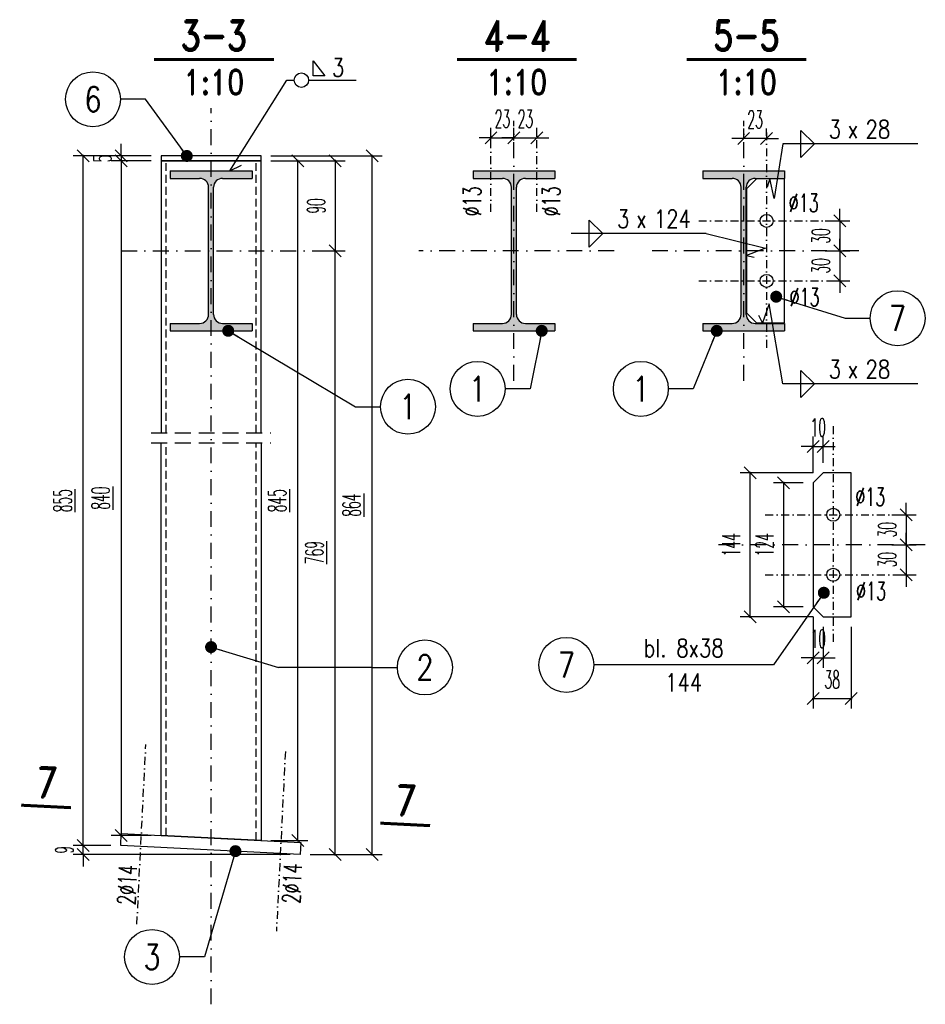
# Model space of a CAD drawing. Header units: millimetres. Extents: x -228255 to 14536, y -140109 to 119945.
# Tile 56 of 123: x -182354 to -181447, y 62976 to 63962. Entities that reach past the tile are written whole.
import ezdxf
from ezdxf.enums import TextEntityAlignment as Align

# ---------------------------------------------------------------- set-up
doc = ezdxf.new("R2010")
doc.units = ezdxf.units.MM
doc.header["$LTSCALE"] = 2.5
for name, pattern in [('DASHDOT', [25.4, 12.7, -6.35, 0, -6.35]), ('DASHDOT2', [12.7, 6.35, -3.175, 0, -3.175]), ('DASHED', [19.05, 12.7, -6.35]), ('DASHED2', [9.525, 6.35, -3.175])]:
    doc.linetypes.add(name, pattern=pattern)
for name, color, linetype in [('Gruba', 6, 'Continuous'), ('Opisy_stal', 7, 'Continuous'), ('Osie', 134, 'DASHDOT'), ('Osie_laczniki', 157, 'DASHDOT2'), ('Przerywana', 5, 'DASHED'), ('stal', 4, 'Continuous'), ('Stal_nw', 181, 'DASHED2'), ('Stal_przekroj', 1, 'Continuous'), ('Tekst', 31, 'Continuous'), ('Wymiary', 86, 'Continuous')]:
    doc.layers.add(name, color=color, linetype=linetype)
doc.styles.get("Standard").update_dxf_attribs({"font": 'romans.shx', "width": 0.65})
doc.styles.add('style1', font='romand.shx', dxfattribs={"width": 0.8})
doc.styles.add('style3', font='romans.shx', dxfattribs={"width": 0.5})
doc.dimstyles.new('Skala_10', dxfattribs={"dimtxt": 18, "dimasz": 12, "dimexe": 10, "dimexo": 10, "dimgap": 10, "dimtad": 1, "dimdec": 0, "dimdsep": 46, "dimtxsty": 'style3', "dimblk": 'OBLIQUE', "dimcen": 0, "dimdle": 1, "dimclrd": 256, "dimclre": 256, "dimclrt": 31, "dimadec": 1, "dimazin": 0, "dimtfac": 1, "dimtdec": 0, "dimtix": 1, "dimtmove": 2, "dimatfit": 0, "dimldrblk": 'DOT', "dimfxl": 1, "dimtolj": 1, "dimtzin": 0, "dimlwd": -1, "dimlwe": -1, "dimarcsym": 0})
doc.dimstyles.new('Skala_10$7', dxfattribs={"dimscale": 0, "dimtxt": 18, "dimasz": 12, "dimexe": 10, "dimexo": 15, "dimgap": 5, "dimtad": 1, "dimdec": 0, "dimrnd": 0.5, "dimzin": 9, "dimdsep": 46, "dimtxsty": 'Standard', "dimblk1": 'OBLIQUE', "dimblk2": 'OBLIQUE', "dimsah": 1, "dimcen": 10, "dimdle": 10, "dimclrt": 31, "dimadec": 0, "dimazin": 0, "dimtfac": 1, "dimtdec": 0, "dimtmove": 2, "dimatfit": 3, "dimldrblk": 'DOT', "dimfxl": 1, "dimtolj": 1, "dimtzin": 9, "dimarcsym": 0})

# ---------------------------------------------------------------- blocks, each defined once
blk = doc.blocks.new('I160PE')
for p, q in [((-41, 160), (41, 160)), ((-41, 160), (-41, 152.6)), ((41, 160), (41, 152.6)), ((-41, 152.6), (-11.5, 152.6)), ((11.5, 152.6), (41, 152.6)), ((-2.5, 16.4), (-2.5, 143.6)), ((2.5, 16.4), (2.5, 143.6)), ((-41, 7.4), (-11.5, 7.4)), ((-41, 7.4), (-41, 0)), ((-41, 0), (41, 0)), ((11.5, 7.4), (41, 7.4)), ((41, 7.4), (41, 0))]:
    blk.add_line(p, q)
for centre, start, end in [((-11.5, 143.6), 0, 90), ((11.5, 143.6), 90, 180), ((-11.5, 16.4), 270, 0), ((11.5, 16.4), 180, 270)]:
    blk.add_arc(centre, 9, start, end)
blk = doc.blocks.new('Pach_obwod_prawa')
at = {"color": 7}
for p, q in [((26.2368, 4.32), (26.2368, 19.44)), ((26.2368, 19.44), (37.7568, 4.32)), ((0, 0), (7.2, 0)), ((21.6, 0), (69.12, 0)), ((37.7568, 4.32), (26.2368, 4.32))]:
    blk.add_line(p, q, dxfattribs=at)
blk.add_circle((14.4, 0), 7.2, dxfattribs=at)
at = {"color": 31, "width": 0.8}
blk.add_attdef('A', (44.9568, 3.6), '', height=18, dxfattribs=at)
blk = doc.blocks.new('_Oblique')
at = {"color": 0, "linetype": 'ByBlock', "lineweight": -2}
blk.add_line((-0.5, -0.5), (0.5, 0.5), dxfattribs=at)
blk = doc.blocks.new('Elem_lewy')
at = {"color": 7}
blk.add_line((0, 0), (-25, 0), dxfattribs=at)
blk.add_circle((-52.5, 0), 27.5, dxfattribs=at)
at = {"color": 31, "width": 0.8}
blk.add_attdef('22', text='', height=25, dxfattribs=at).set_placement((-52.5, 0), align=Align.MIDDLE)
blk = doc.blocks.new('*D1127')
at = {"layer": 'Defpoints', "color": 0, "ltscale": 0.5, "transparency": 16777216}
for p in [(-182290.1, 63135.39), (-182252.66, 63135.39), (-182072.88, 63126.4)]:
    blk.add_point(p, dxfattribs=at)
at = {"layer": 'Wymiary', "ltscale": 0.5, "transparency": 16777216}
for p, q in [((-182290.1, 63135.39), (-182290.1, 63147.39)), ((-182262.66, 63135.39), (-182300.1, 63135.39)), ((-182290.1, 63126.4), (-182290.1, 63135.39)), ((-182082.88, 63126.4), (-182300.1, 63126.4)), ((-182290.1, 63126.4), (-182290.1, 63114.4))]:
    blk.add_line(p, q, dxfattribs=at)
at = {"layer": 'Wymiary', "ltscale": 0.5, "transparency": 16777216, "xscale": 12, "yscale": 12, "zscale": 12}
for p, rotation in [((-182290.1, 63135.39), 270), ((-182290.1, 63126.4), 90)]:
    blk.add_blockref('_Oblique', p, dxfattribs=dict(at, rotation=rotation))
at = {"layer": 'Wymiary', "color": 31, "ltscale": 0.5, "transparency": 16777216, "insert": (-182309.1, 63130.89), "char_height": 18, "attachment_point": 5, "rotation": 90, "style": 'style3'}
blk.add_mtext('\\A1;9', dxfattribs=at)
blk = doc.blocks.new('_Dot')
at = {"color": 0, "linetype": 'ByBlock', "lineweight": -2}
blk.add_line((-0.5, 0), (-1, 0), dxfattribs=at)
at = {"color": 0, "linetype": 'ByBlock', "const_width": 0.5}
blk.add_lwpolyline([(-0.25, 0, 1), (0.25, 0, 1)], format="xyb", close=True, dxfattribs=at)
blk = doc.blocks.new('*D1128')
at = {"layer": 'Defpoints', "color": 0, "ltscale": 0.5, "transparency": 16777216}
for p in [(-182290.1, 63825.37), (-182212.17, 63825.37), (-182252.66, 63135.39)]:
    blk.add_point(p, dxfattribs=at)
at = {"layer": 'Wymiary', "ltscale": 0.5, "transparency": 16777216}
for p, q in [((-182222.17, 63825.37), (-182300.1, 63825.37)), ((-182290.1, 63134.39), (-182290.1, 63826.37)), ((-182262.66, 63135.39), (-182300.1, 63135.39))]:
    blk.add_line(p, q, dxfattribs=at)
at = {"layer": 'Wymiary', "ltscale": 0.5, "transparency": 16777216, "xscale": 12, "yscale": 12, "zscale": 12}
for p, rotation in [((-182290.1, 63825.37), 90), ((-182290.1, 63135.39), 270)]:
    blk.add_blockref('_Oblique', p, dxfattribs=dict(at, rotation=rotation))
at = {"layer": 'Wymiary', "color": 31, "ltscale": 0.5, "transparency": 16777216, "insert": (-182310.9, 63480.38), "char_height": 18, "attachment_point": 5, "rotation": 90, "style": 'style3'}
blk.add_mtext('\\A1;\\L855', dxfattribs=at)
blk = doc.blocks.new('*D1129')
at = {"layer": 'Defpoints', "color": 0, "ltscale": 0.5, "transparency": 16777216}
for p in [(-182212.17, 63820.37), (-182252.05, 63145.38), (-182212.17, 63145.38)]:
    blk.add_point(p, dxfattribs=at)
at = {"layer": 'Wymiary', "ltscale": 0.5, "transparency": 16777216}
for p, q in [((-182252.05, 63821.37), (-182252.05, 63144.38)), ((-182222.17, 63820.37), (-182262.05, 63820.37)), ((-182222.17, 63145.38), (-182262.05, 63145.38))]:
    blk.add_line(p, q, dxfattribs=at)
at = {"layer": 'Wymiary', "ltscale": 0.5, "transparency": 16777216, "xscale": 12, "yscale": 12, "zscale": 12}
for p, rotation in [((-182252.05, 63820.37), 90), ((-182252.05, 63145.38), 270)]:
    blk.add_blockref('_Oblique', p, dxfattribs=dict(at, rotation=rotation))
at = {"layer": 'Wymiary', "color": 31, "ltscale": 0.5, "transparency": 16777216, "insert": (-182272.85, 63482.88), "char_height": 18, "attachment_point": 5, "rotation": 90, "style": 'style3'}
blk.add_mtext('\\A1;\\L840', dxfattribs=at)
blk = doc.blocks.new('*D1130')
at = {"layer": 'Defpoints', "color": 0, "ltscale": 0.5, "transparency": 16777216}
for p in [(-182212.17, 63825.37), (-182252.05, 63820.37), (-182212.17, 63820.37)]:
    blk.add_point(p, dxfattribs=at)
at = {"layer": 'Wymiary', "ltscale": 0.5, "transparency": 16777216}
for p, q in [((-182252.05, 63825.37), (-182252.05, 63837.37)), ((-182222.17, 63825.37), (-182262.05, 63825.37)), ((-182252.05, 63825.37), (-182252.05, 63820.37)), ((-182222.17, 63820.37), (-182262.05, 63820.37)), ((-182252.05, 63820.37), (-182252.05, 63808.37))]:
    blk.add_line(p, q, dxfattribs=at)
at = {"layer": 'Wymiary', "ltscale": 0.5, "transparency": 16777216, "xscale": 12, "yscale": 12, "zscale": 12}
for p, rotation in [((-182252.05, 63825.37), 270), ((-182252.05, 63820.37), 90)]:
    blk.add_blockref('_Oblique', p, dxfattribs=dict(at, rotation=rotation))
at = {"layer": 'Wymiary', "color": 31, "ltscale": 0.5, "transparency": 16777216, "insert": (-182271.05, 63822.87), "char_height": 18, "attachment_point": 5, "rotation": 90, "style": 'style3'}
blk.add_mtext('\\A1;5', dxfattribs=at)
blk = doc.blocks.new('*D1123')
at = {"layer": 'Defpoints', "color": 0, "ltscale": 0.5, "transparency": 16777216}
for p in [(-182112.17, 63820.37), (-182075.25, 63820.37), (-182112.17, 63140.38)]:
    blk.add_point(p, dxfattribs=at)
at = {"layer": 'Wymiary', "ltscale": 0.5, "transparency": 16777216}
for p, q in [((-182075.25, 63139.38), (-182075.25, 63821.37)), ((-182102.17, 63820.37), (-182065.25, 63820.37)), ((-182102.17, 63140.38), (-182065.25, 63140.38))]:
    blk.add_line(p, q, dxfattribs=at)
at = {"layer": 'Wymiary', "ltscale": 0.5, "transparency": 16777216, "xscale": 12, "yscale": 12, "zscale": 12}
for p, rotation in [((-182075.25, 63820.37), 90), ((-182075.25, 63140.38), 270)]:
    blk.add_blockref('_Oblique', p, dxfattribs=dict(at, rotation=rotation))
at = {"layer": 'Wymiary', "color": 31, "ltscale": 0.5, "transparency": 16777216, "insert": (-182096.05, 63480.38), "char_height": 18, "attachment_point": 5, "rotation": 90, "style": 'style3'}
blk.add_mtext('\\A1;\\L845', dxfattribs=at)
blk = doc.blocks.new('*D1124')
at = {"layer": 'Defpoints', "color": 0, "ltscale": 0.5, "transparency": 16777216}
for p in [(-182112.17, 63825.37), (-182000.72, 63825.37), (-182072.88, 63126.4)]:
    blk.add_point(p, dxfattribs=at)
at = {"layer": 'Wymiary', "ltscale": 0.5, "transparency": 16777216}
for p, q in [((-182102.17, 63825.37), (-181990.72, 63825.37)), ((-182000.72, 63125.4), (-182000.72, 63826.37)), ((-182062.88, 63126.4), (-181990.72, 63126.4))]:
    blk.add_line(p, q, dxfattribs=at)
at = {"layer": 'Wymiary', "ltscale": 0.5, "transparency": 16777216, "xscale": 12, "yscale": 12, "zscale": 12}
for p, rotation in [((-182000.72, 63825.37), 90), ((-182000.72, 63126.4), 270)]:
    blk.add_blockref('_Oblique', p, dxfattribs=dict(at, rotation=rotation))
at = {"layer": 'Wymiary', "color": 31, "ltscale": 0.5, "transparency": 16777216, "insert": (-182021.52, 63475.89), "char_height": 18, "attachment_point": 5, "rotation": 90, "style": 'style3'}
blk.add_mtext('\\A1;\\L864', dxfattribs=at)
blk = doc.blocks.new('*D1125')
at = {"layer": 'Defpoints', "color": 0, "ltscale": 0.5, "transparency": 16777216}
for p in [(-182059.49, 63730.37), (-182037.94, 63730.37), (-182072.88, 63126.4)]:
    blk.add_point(p, dxfattribs=at)
at = {"layer": 'Wymiary', "ltscale": 0.5, "transparency": 16777216}
for p, q in [((-182049.49, 63730.37), (-182027.94, 63730.37)), ((-182037.94, 63125.4), (-182037.94, 63731.37)), ((-182062.88, 63126.4), (-182027.94, 63126.4))]:
    blk.add_line(p, q, dxfattribs=at)
at = {"layer": 'Wymiary', "ltscale": 0.5, "transparency": 16777216, "xscale": 12, "yscale": 12, "zscale": 12}
for p, rotation in [((-182037.94, 63730.37), 90), ((-182037.94, 63126.4), 270)]:
    blk.add_blockref('_Oblique', p, dxfattribs=dict(at, rotation=rotation))
at = {"layer": 'Wymiary', "color": 31, "ltscale": 0.5, "transparency": 16777216, "insert": (-182058.74, 63428.39), "char_height": 18, "attachment_point": 5, "rotation": 90, "style": 'style3'}
blk.add_mtext('\\A1;\\L769', dxfattribs=at)
blk = doc.blocks.new('*D1126')
at = {"layer": 'Defpoints', "color": 0, "ltscale": 0.5, "transparency": 16777216}
for p in [(-182112.17, 63820.37), (-182059.49, 63730.37), (-182037.94, 63730.37)]:
    blk.add_point(p, dxfattribs=at)
at = {"layer": 'Wymiary', "ltscale": 0.5, "transparency": 16777216}
for p, q in [((-182037.94, 63821.37), (-182037.94, 63729.37)), ((-182102.17, 63820.37), (-182027.94, 63820.37)), ((-182049.49, 63730.37), (-182027.94, 63730.37))]:
    blk.add_line(p, q, dxfattribs=at)
at = {"layer": 'Wymiary', "ltscale": 0.5, "transparency": 16777216, "xscale": 12, "yscale": 12, "zscale": 12}
for p, rotation in [((-182037.94, 63820.37), 90), ((-182037.94, 63730.37), 270)]:
    blk.add_blockref('_Oblique', p, dxfattribs=dict(at, rotation=rotation))
at = {"layer": 'Wymiary', "color": 31, "ltscale": 0.5, "transparency": 16777216, "insert": (-182056.94, 63775.37), "char_height": 18, "attachment_point": 5, "rotation": 90, "style": 'style3'}
blk.add_mtext('\\A1;90', dxfattribs=at)
blk = doc.blocks.new('Elem_prawy')
at = {"color": 7}
blk.add_line((0, 0), (25, 0), dxfattribs=at)
blk.add_circle((52.5, 0), 27.5, dxfattribs=at)
at = {"color": 31, "width": 0.8}
blk.add_attdef('22', text='', height=25, dxfattribs=at).set_placement((52.5, 0), align=Align.MIDDLE)
blk = doc.blocks.new('*D1131')
at = {"layer": 'Defpoints', "color": 0, "ltscale": 0.5, "transparency": 16777216}
for p in [(-181858.88, 63843.52), (-181881.88, 63830.93), (-181858.88, 63830.93)]:
    blk.add_point(p, dxfattribs=at)
at = {"layer": 'Wymiary', "ltscale": 0.5, "transparency": 16777216}
for p, q in [((-181881.88, 63840.93), (-181881.88, 63853.52)), ((-181858.88, 63840.93), (-181858.88, 63853.52)), ((-181881.88, 63843.52), (-181893.88, 63843.52)), ((-181881.88, 63843.52), (-181858.88, 63843.52)), ((-181858.88, 63843.52), (-181846.88, 63843.52))]:
    blk.add_line(p, q, dxfattribs=at)
at = {"layer": 'Wymiary', "ltscale": 0.5, "transparency": 16777216, "xscale": 12, "yscale": 12, "zscale": 12}
blk.add_blockref('_Oblique', (-181881.88, 63843.52), dxfattribs=at)
at = {"layer": 'Wymiary', "ltscale": 0.5, "transparency": 16777216, "xscale": 12, "yscale": 12, "zscale": 12, "rotation": 180}
blk.add_blockref('_Oblique', (-181858.88, 63843.52), dxfattribs=at)
at = {"layer": 'Wymiary', "color": 31, "ltscale": 0.5, "transparency": 16777216, "insert": (-181870.38, 63862.52), "char_height": 18, "attachment_point": 5, "style": 'style3'}
blk.add_mtext('\\A1;23', dxfattribs=at)
blk = doc.blocks.new('*D1132')
at = {"layer": 'Defpoints', "color": 0, "ltscale": 0.5, "transparency": 16777216}
for p in [(-181835.88, 63843.52), (-181835.88, 63834.52), (-181858.88, 63830.93)]:
    blk.add_point(p, dxfattribs=at)
at = {"layer": 'Wymiary', "ltscale": 0.5, "transparency": 16777216}
for p, q in [((-181858.88, 63840.93), (-181858.88, 63853.52)), ((-181835.88, 63844.52), (-181835.88, 63853.52)), ((-181858.88, 63843.52), (-181870.88, 63843.52)), ((-181858.88, 63843.52), (-181835.88, 63843.52)), ((-181835.88, 63843.52), (-181823.88, 63843.52))]:
    blk.add_line(p, q, dxfattribs=at)
at = {"layer": 'Wymiary', "ltscale": 0.5, "transparency": 16777216, "xscale": 12, "yscale": 12, "zscale": 12}
blk.add_blockref('_Oblique', (-181858.88, 63843.52), dxfattribs=at)
at = {"layer": 'Wymiary', "ltscale": 0.5, "transparency": 16777216, "xscale": 12, "yscale": 12, "zscale": 12, "rotation": 180}
blk.add_blockref('_Oblique', (-181835.88, 63843.52), dxfattribs=at)
at = {"layer": 'Wymiary', "color": 31, "ltscale": 0.5, "transparency": 16777216, "insert": (-181847.38, 63862.52), "char_height": 18, "attachment_point": 5, "style": 'style3'}
blk.add_mtext('\\A1;23', dxfattribs=at)
blk = doc.blocks.new('*D1133')
at = {"layer": 'Defpoints', "color": 0, "ltscale": 0.5, "transparency": 16777216}
for p in [(-181628.88, 63842.83), (-181628.88, 63832.99), (-181605.88, 63835.36)]:
    blk.add_point(p, dxfattribs=at)
at = {"layer": 'Wymiary', "ltscale": 0.5, "transparency": 16777216}
for p, q in [((-181628.88, 63842.99), (-181628.88, 63852.83)), ((-181605.88, 63845.36), (-181605.88, 63852.83)), ((-181628.88, 63842.83), (-181640.88, 63842.83)), ((-181605.88, 63842.83), (-181628.88, 63842.83)), ((-181605.88, 63842.83), (-181593.88, 63842.83))]:
    blk.add_line(p, q, dxfattribs=at)
at = {"layer": 'Wymiary', "ltscale": 0.5, "transparency": 16777216, "xscale": 12, "yscale": 12, "zscale": 12}
blk.add_blockref('_Oblique', (-181628.88, 63842.83), dxfattribs=at)
at = {"layer": 'Wymiary', "ltscale": 0.5, "transparency": 16777216, "xscale": 12, "yscale": 12, "zscale": 12, "rotation": 180}
blk.add_blockref('_Oblique', (-181605.88, 63842.83), dxfattribs=at)
at = {"layer": 'Wymiary', "color": 31, "ltscale": 0.5, "transparency": 16777216, "insert": (-181617.38, 63861.83), "char_height": 18, "attachment_point": 5, "style": 'style3'}
blk.add_mtext('\\A1;23', dxfattribs=at)
blk = doc.blocks.new('*D1134')
at = {"layer": 'Defpoints', "color": 0, "ltscale": 0.5, "transparency": 16777216}
for p in [(-181557.34, 63760.37), (-181557.34, 63730.37), (-181532.73, 63730.37)]:
    blk.add_point(p, dxfattribs=at)
at = {"layer": 'Wymiary', "ltscale": 0.5, "transparency": 16777216}
for p, q in [((-181532.73, 63760.37), (-181532.73, 63772.37)), ((-181547.34, 63760.37), (-181522.73, 63760.37)), ((-181532.73, 63760.37), (-181532.73, 63730.37)), ((-181547.34, 63730.37), (-181522.73, 63730.37)), ((-181532.73, 63730.37), (-181532.73, 63718.37))]:
    blk.add_line(p, q, dxfattribs=at)
at = {"layer": 'Wymiary', "ltscale": 0.5, "transparency": 16777216, "xscale": 12, "yscale": 12, "zscale": 12}
for p, rotation in [((-181532.73, 63760.37), 270), ((-181532.73, 63730.37), 90)]:
    blk.add_blockref('_Oblique', p, dxfattribs=dict(at, rotation=rotation))
at = {"layer": 'Wymiary', "color": 31, "ltscale": 0.5, "transparency": 16777216, "insert": (-181551.73, 63745.37), "char_height": 18, "attachment_point": 5, "rotation": 90, "style": 'style3'}
blk.add_mtext('\\A1;30', dxfattribs=at)
blk = doc.blocks.new('*D1135')
at = {"layer": 'Defpoints', "color": 0, "ltscale": 0.5, "transparency": 16777216}
for p in [(-181557.34, 63730.37), (-181555.56, 63700.37), (-181532.73, 63700.37)]:
    blk.add_point(p, dxfattribs=at)
at = {"layer": 'Wymiary', "ltscale": 0.5, "transparency": 16777216}
for p, q in [((-181532.73, 63730.37), (-181532.73, 63742.37)), ((-181547.34, 63730.37), (-181522.73, 63730.37)), ((-181532.73, 63730.37), (-181532.73, 63700.37)), ((-181545.56, 63700.37), (-181522.73, 63700.37)), ((-181532.73, 63700.37), (-181532.73, 63688.37))]:
    blk.add_line(p, q, dxfattribs=at)
at = {"layer": 'Wymiary', "ltscale": 0.5, "transparency": 16777216, "xscale": 12, "yscale": 12, "zscale": 12}
for p, rotation in [((-181532.73, 63730.37), 270), ((-181532.73, 63700.37), 90)]:
    blk.add_blockref('_Oblique', p, dxfattribs=dict(at, rotation=rotation))
at = {"layer": 'Wymiary', "color": 31, "ltscale": 0.5, "transparency": 16777216, "insert": (-181551.73, 63715.37), "char_height": 18, "attachment_point": 5, "rotation": 90, "style": 'style3'}
blk.add_mtext('\\A1;30', dxfattribs=at)
blk = doc.blocks.new('Pach_obustr_prawa')
at = {"color": 7}
for p, q in [((18, -13.5), (18, 13.5)), ((18, 13.5), (31.5, 0)), ((135, 0), (0, 0)), ((18, -13.5), (31.5, 0))]:
    blk.add_line(p, q, dxfattribs=at)
at = {"color": 31, "width": 0.8}
blk.add_text('x', height=18, dxfattribs=at).set_placement((64.96, 5.61))
blk.add_attdef('AA', text='', height=18, dxfattribs=at).set_placement((58.22, 5.61), align=Align.RIGHT)
blk.add_attdef('LLLL', (82.71, 5.61), '', height=18, dxfattribs=at)
blk = doc.blocks.new('Pach_obustr_lewa')
at = {"color": 7}
for p, q in [((-117, -13.5), (-117, 13.5)), ((-117, 13.5), (-103.5, 0)), ((0, 0), (-135, 0)), ((-117, -13.5), (-103.5, 0))]:
    blk.add_line(p, q, dxfattribs=at)
at = {"color": 31, "width": 0.8}
blk.add_text('x', height=18, dxfattribs=at).set_placement((-70.04, 5.61))
blk.add_attdef('AA', text='', height=18, dxfattribs=at).set_placement((-76.78, 5.61), align=Align.RIGHT)
blk.add_attdef('LLLL', (-52.29, 5.61), '', height=18, dxfattribs=at)
blk = doc.blocks.new('*D1136')
at = {"layer": 'Defpoints', "color": 0, "ltscale": 0.5, "transparency": 16777216}
for p in [(-181490.69, 63466.25), (-181490.69, 63436.25), (-181466.08, 63436.25)]:
    blk.add_point(p, dxfattribs=at)
at = {"layer": 'Wymiary', "ltscale": 0.5, "transparency": 16777216}
for p, q in [((-181466.08, 63466.25), (-181466.08, 63478.25)), ((-181480.69, 63466.25), (-181456.08, 63466.25)), ((-181466.08, 63466.25), (-181466.08, 63436.25)), ((-181480.69, 63436.25), (-181456.08, 63436.25)), ((-181466.08, 63436.25), (-181466.08, 63424.25))]:
    blk.add_line(p, q, dxfattribs=at)
at = {"layer": 'Wymiary', "ltscale": 0.5, "transparency": 16777216, "xscale": 12, "yscale": 12, "zscale": 12}
for p, rotation in [((-181466.08, 63466.25), 270), ((-181466.08, 63436.25), 90)]:
    blk.add_blockref('_Oblique', p, dxfattribs=dict(at, rotation=rotation))
at = {"layer": 'Wymiary', "color": 31, "ltscale": 0.5, "transparency": 16777216, "insert": (-181485.08, 63451.25), "char_height": 18, "attachment_point": 5, "rotation": 90, "style": 'style3'}
blk.add_mtext('\\A1;30', dxfattribs=at)
blk = doc.blocks.new('*D1137')
at = {"layer": 'Defpoints', "color": 0, "ltscale": 0.5, "transparency": 16777216}
for p in [(-181490.69, 63436.25), (-181488.92, 63406.25), (-181466.08, 63406.25)]:
    blk.add_point(p, dxfattribs=at)
at = {"layer": 'Wymiary', "ltscale": 0.5, "transparency": 16777216}
for p, q in [((-181466.08, 63436.25), (-181466.08, 63448.25)), ((-181480.69, 63436.25), (-181456.08, 63436.25)), ((-181466.08, 63436.25), (-181466.08, 63406.25)), ((-181478.92, 63406.25), (-181456.08, 63406.25)), ((-181466.08, 63406.25), (-181466.08, 63394.25))]:
    blk.add_line(p, q, dxfattribs=at)
at = {"layer": 'Wymiary', "ltscale": 0.5, "transparency": 16777216, "xscale": 12, "yscale": 12, "zscale": 12}
for p, rotation in [((-181466.08, 63436.25), 270), ((-181466.08, 63406.25), 90)]:
    blk.add_blockref('_Oblique', p, dxfattribs=dict(at, rotation=rotation))
at = {"layer": 'Wymiary', "color": 31, "ltscale": 0.5, "transparency": 16777216, "insert": (-181485.08, 63421.25), "char_height": 18, "attachment_point": 5, "rotation": 90, "style": 'style3'}
blk.add_mtext('\\A1;30', dxfattribs=at)
blk = doc.blocks.new('*D1138')
at = {"layer": 'Defpoints', "color": 0, "ltscale": 0.5, "transparency": 16777216}
for p in [(-181622.37, 63508.25), (-181549.23, 63508.25), (-181549.23, 63364.25)]:
    blk.add_point(p, dxfattribs=at)
at = {"layer": 'Wymiary', "ltscale": 0.5, "transparency": 16777216}
for p, q in [((-181559.23, 63508.25), (-181632.37, 63508.25)), ((-181622.37, 63363.25), (-181622.37, 63509.25)), ((-181559.23, 63364.25), (-181632.37, 63364.25))]:
    blk.add_line(p, q, dxfattribs=at)
at = {"layer": 'Wymiary', "ltscale": 0.5, "transparency": 16777216, "xscale": 12, "yscale": 12, "zscale": 12}
for p, rotation in [((-181622.37, 63508.25), 90), ((-181622.37, 63364.25), 270)]:
    blk.add_blockref('_Oblique', p, dxfattribs=dict(at, rotation=rotation))
at = {"layer": 'Wymiary', "color": 31, "ltscale": 0.5, "transparency": 16777216, "insert": (-181641.37, 63436.25), "char_height": 18, "attachment_point": 5, "rotation": 90, "style": 'style3'}
blk.add_mtext('\\A1;144', dxfattribs=at)
blk = doc.blocks.new('*D1139')
at = {"layer": 'Defpoints', "color": 0, "ltscale": 0.5, "transparency": 16777216}
for p in [(-181559.23, 63498.25), (-181589.01, 63374.25), (-181559.23, 63374.25)]:
    blk.add_point(p, dxfattribs=at)
at = {"layer": 'Wymiary', "ltscale": 0.5, "transparency": 16777216}
for p, q in [((-181569.23, 63498.25), (-181599.01, 63498.25)), ((-181589.01, 63499.25), (-181589.01, 63373.25)), ((-181569.23, 63374.25), (-181599.01, 63374.25))]:
    blk.add_line(p, q, dxfattribs=at)
at = {"layer": 'Wymiary', "ltscale": 0.5, "transparency": 16777216, "xscale": 12, "yscale": 12, "zscale": 12}
for p, rotation in [((-181589.01, 63498.25), 90), ((-181589.01, 63374.25), 270)]:
    blk.add_blockref('_Oblique', p, dxfattribs=dict(at, rotation=rotation))
at = {"layer": 'Wymiary', "color": 31, "ltscale": 0.5, "transparency": 16777216, "insert": (-181608.01, 63436.25), "char_height": 18, "attachment_point": 5, "rotation": 90, "style": 'style3'}
blk.add_mtext('\\A1;124', dxfattribs=at)
blk = doc.blocks.new('*D1140')
at = {"layer": 'Defpoints', "color": 0, "ltscale": 0.5, "transparency": 16777216}
for p in [(-181559.23, 63374.25), (-181549.23, 63364.25), (-181549.23, 63323.2)]:
    blk.add_point(p, dxfattribs=at)
at = {"layer": 'Wymiary', "ltscale": 0.5, "transparency": 16777216}
for p, q in [((-181559.23, 63364.25), (-181559.23, 63313.2)), ((-181549.23, 63354.25), (-181549.23, 63313.2)), ((-181559.23, 63323.2), (-181571.23, 63323.2)), ((-181559.23, 63323.2), (-181549.23, 63323.2)), ((-181549.23, 63323.2), (-181537.23, 63323.2))]:
    blk.add_line(p, q, dxfattribs=at)
at = {"layer": 'Wymiary', "ltscale": 0.5, "transparency": 16777216, "xscale": 12, "yscale": 12, "zscale": 12}
blk.add_blockref('_Oblique', (-181559.23, 63323.2), dxfattribs=at)
at = {"layer": 'Wymiary', "ltscale": 0.5, "transparency": 16777216, "xscale": 12, "yscale": 12, "zscale": 12, "rotation": 180}
blk.add_blockref('_Oblique', (-181549.23, 63323.2), dxfattribs=at)
at = {"layer": 'Wymiary', "color": 31, "ltscale": 0.5, "transparency": 16777216, "insert": (-181554.23, 63342.2), "char_height": 18, "attachment_point": 5, "style": 'style3'}
blk.add_mtext('\\A1;10', dxfattribs=at)
blk = doc.blocks.new('*D1141')
at = {"layer": 'Defpoints', "color": 0, "ltscale": 0.5, "transparency": 16777216}
for p in [(-181559.23, 63374.25), (-181521.23, 63364.25), (-181521.23, 63282.28)]:
    blk.add_point(p, dxfattribs=at)
at = {"layer": 'Wymiary', "ltscale": 0.5, "transparency": 16777216}
for p, q in [((-181559.23, 63364.25), (-181559.23, 63272.28)), ((-181521.23, 63354.25), (-181521.23, 63272.28)), ((-181560.23, 63282.28), (-181520.23, 63282.28))]:
    blk.add_line(p, q, dxfattribs=at)
at = {"layer": 'Wymiary', "ltscale": 0.5, "transparency": 16777216, "xscale": 12, "yscale": 12, "zscale": 12, "rotation": 180}
blk.add_blockref('_Oblique', (-181559.23, 63282.28), dxfattribs=at)
at = {"layer": 'Wymiary', "ltscale": 0.5, "transparency": 16777216, "xscale": 12, "yscale": 12, "zscale": 12}
blk.add_blockref('_Oblique', (-181521.23, 63282.28), dxfattribs=at)
at = {"layer": 'Wymiary', "color": 31, "ltscale": 0.5, "transparency": 16777216, "insert": (-181540.23, 63301.28), "char_height": 18, "attachment_point": 5, "style": 'style3'}
blk.add_mtext('\\A1;38', dxfattribs=at)
blk = doc.blocks.new('*D1142')
at = {"layer": 'Defpoints', "color": 0, "ltscale": 0.5, "transparency": 16777216}
for p in [(-181549.23, 63534.76), (-181549.23, 63508.25), (-181559.23, 63498.25)]:
    blk.add_point(p, dxfattribs=at)
at = {"layer": 'Wymiary', "ltscale": 0.5, "transparency": 16777216}
for p, q in [((-181559.23, 63508.25), (-181559.23, 63544.76)), ((-181549.23, 63518.25), (-181549.23, 63544.76)), ((-181559.23, 63534.76), (-181571.23, 63534.76)), ((-181559.23, 63534.76), (-181549.23, 63534.76)), ((-181549.23, 63534.76), (-181537.23, 63534.76))]:
    blk.add_line(p, q, dxfattribs=at)
at = {"layer": 'Wymiary', "ltscale": 0.5, "transparency": 16777216, "xscale": 12, "yscale": 12, "zscale": 12}
blk.add_blockref('_Oblique', (-181559.23, 63534.76), dxfattribs=at)
at = {"layer": 'Wymiary', "ltscale": 0.5, "transparency": 16777216, "xscale": 12, "yscale": 12, "zscale": 12, "rotation": 180}
blk.add_blockref('_Oblique', (-181549.23, 63534.76), dxfattribs=at)
at = {"layer": 'Wymiary', "color": 31, "ltscale": 0.5, "transparency": 16777216, "insert": (-181554.23, 63553.76), "char_height": 18, "attachment_point": 5, "style": 'style3'}
blk.add_mtext('\\A1;10', dxfattribs=at)
blk = doc.blocks.new('Op_el_lewy')
at = {"color": 7}
blk.add_line((0, 0), (-180, 0), dxfattribs=at)
blk.add_circle((-207.5, 0), 27.5, dxfattribs=at)
at = {"color": 31, "width": 0.8}
for tag, p in [('ZK_120X120X5', (-90, 7.875)), ('1000', (-90, -26.649))]:
    blk.add_attdef(tag, text='', height=18, dxfattribs=at).set_placement(p, align=Align.CENTER)
blk.add_attdef('22', text='', height=25, dxfattribs=at).set_placement((-207.5, 0), align=Align.MIDDLE)

msp = doc.modelspace()

# ---------------------------------------------------------------- hatches: boundary and pattern name
at = {"layer": 'Stal_przekroj', "ltscale": 0.5}
h = msp.add_hatch(color=256, dxfattribs=at)
h.dxf.hatch_style = 1
h.paths.add_polyline_path([(-182203.17, 63657.77), (-182173.67, 63657.77, 0.414214), (-182164.67, 63666.77), (-182164.67, 63793.97, 0.414214), (-182173.67, 63802.97), (-182203.17, 63802.97), (-182203.17, 63810.37), (-182121.17, 63810.37), (-182121.17, 63802.97), (-182150.67, 63802.97, 0.414214), (-182159.67, 63793.97), (-182159.67, 63666.77, 0.414214), (-182150.67, 63657.77), (-182121.17, 63657.77), (-182121.17, 63650.37), (-182203.17, 63650.37)])
h = msp.add_hatch(color=256, dxfattribs=at)
h.dxf.hatch_style = 1
h.paths.add_polyline_path([(-181817.88, 63657.77), (-181847.38, 63657.77, -0.414214), (-181856.38, 63666.77), (-181856.38, 63793.97, -0.414214), (-181847.38, 63802.97), (-181817.88, 63802.97), (-181817.88, 63810.37), (-181899.88, 63810.37), (-181899.88, 63802.97), (-181870.38, 63802.97, -0.414214), (-181861.38, 63793.97), (-181861.38, 63666.77, -0.414214), (-181870.38, 63657.77), (-181899.88, 63657.77), (-181899.88, 63650.37), (-181817.88, 63650.37)])
h = msp.add_hatch(color=256, dxfattribs=at)
h.dxf.hatch_style = 1
h.paths.add_polyline_path([(-181587.88, 63657.77), (-181617.38, 63657.77, -0.414214), (-181626.38, 63666.77), (-181626.38, 63793.97, -0.414214), (-181617.38, 63802.97), (-181587.88, 63802.97), (-181587.88, 63810.37), (-181669.88, 63810.37), (-181669.88, 63802.97), (-181640.38, 63802.97, -0.414214), (-181631.38, 63793.97), (-181631.38, 63666.77, -0.414214), (-181640.38, 63657.77), (-181669.88, 63657.77), (-181669.88, 63650.37), (-181587.88, 63650.37)])

# ---------------------------------------------------------------- linework, layer by layer
at = {"layer": 'Gruba', "const_width": 3}
for points in [[(-182099.29, 63921.83), (-182219.29, 63921.83)], [(-181795.99, 63921.83), (-181915.99, 63921.83)], [(-181565.99, 63921.83), (-181685.99, 63921.83)], [(-182352.31, 63175.65), (-182302.37, 63173.15)], [(-181992.76, 63157.67), (-181942.82, 63155.17)]]:
    msp.add_lwpolyline(points, dxfattribs=at)
at = {"layer": 'Opisy_stal', "ltscale": 0.5}
for p, q in [((-182143.53, 63810.37), (-182086.15, 63901.22)), ((-181589.57, 63837.44), (-181598.33, 63782.95)), ((-182143.53, 63810.37), (-182131.65, 63816.1)), ((-181602.63, 63802.97), (-181605.19, 63794.05)), ((-181598.33, 63782.95), (-181602.63, 63802.97)), ((-181666.46, 63747.72), (-181606.96, 63733.19)), ((-181606.96, 63733.19), (-181625.88, 63725.81)), ((-181625.88, 63725.81), (-181618.24, 63724.09)), ((-181603.5, 63677.42), (-181610.14, 63658.37)), ((-181589.57, 63597.28), (-181603.5, 63677.42)), ((-181610.14, 63658.37), (-181613.65, 63665.68)), ((-182000.59, 63313.49), (-182094.49, 63313.49))]:
    msp.add_line(p, q, dxfattribs=at)
at = {"layer": 'Osie', "ltscale": 0.5}
for p, q in [((-182162.17, 62976.38), (-182162.17, 63873.06)), ((-181858.88, 63600.37), (-181858.88, 63860.37)), ((-181858.88, 63600.37), (-181858.88, 63860.37)), ((-181628.88, 63600.37), (-181628.88, 63860.37)), ((-181628.88, 63600.37), (-181628.88, 63860.37)), ((-182252.17, 63730.37), (-182037.14, 63730.37)), ((-181758.64, 63730.37), (-181954.12, 63730.37)), ((-181513.64, 63730.37), (-181724.12, 63730.37)), ((-181446.99, 63436.25), (-181657.47, 63436.25))]:
    msp.add_line(p, q, dxfattribs=at)
at = {"layer": 'Osie_laczniki', "ltscale": 0.5}
for p, q in [((-181881.88, 63769.37), (-181881.88, 63851.37)), ((-181835.88, 63769.37), (-181835.88, 63851.37)), ((-181605.88, 63848.95), (-181605.88, 63629.77)), ((-181673.88, 63760.37), (-181538.88, 63760.37)), ((-181673.88, 63700.37), (-181538.88, 63700.37)), ((-181539.23, 63554.83), (-181539.23, 63335.65)), ((-181607.23, 63466.25), (-181472.23, 63466.25)), ((-181607.23, 63406.25), (-181472.23, 63406.25)), ((-182236.47, 63056.48), (-182227.48, 63236.26)), ((-182087.77, 63229.27), (-182096.75, 63049.5))]:
    msp.add_line(p, q, dxfattribs=at)
at = {"layer": 'Przerywana', "ltscale": 0.5}
for p, q in [((-182222.17, 63548.41), (-182102.17, 63548.41)), ((-182222.17, 63538.41), (-182102.17, 63538.41))]:
    msp.add_line(p, q, dxfattribs=at)
at = {"layer": 'stal', "ltscale": 0.5}
for points in [[(-182212.17, 63820.37), (-182112.17, 63820.37), (-182112.17, 63825.37), (-182212.17, 63825.37)], [(-182072.88, 63126.4), (-182252.66, 63135.39), (-182252.06, 63147.37), (-182072.29, 63138.38)]]:
    msp.add_lwpolyline(points, close=True, dxfattribs=at)
for points in [[(-182112.17, 63548.41), (-182112.17, 63820.37), (-182212.17, 63820.37), (-182212.17, 63548.41)], [(-181587.88, 63802.37), (-181615.88, 63802.37), (-181625.88, 63792.37), (-181625.88, 63668.37), (-181615.88, 63658.37), (-181587.88, 63658.37), (-181587.88, 63802.37)], [(-182112.17, 63538.41), (-182112.17, 63140.38), (-182212.17, 63145.38), (-182212.17, 63538.41)], [(-181521.23, 63508.25), (-181549.23, 63508.25), (-181559.23, 63498.25), (-181559.23, 63374.25), (-181549.23, 63364.25), (-181521.23, 63364.25), (-181521.23, 63508.25)]]:
    msp.add_lwpolyline(points, dxfattribs=at)
for centre in [(-181605.88, 63760.37), (-181605.88, 63700.37), (-181539.23, 63466.25), (-181539.23, 63406.25)]:
    msp.add_circle(centre, 6.5, dxfattribs=at)
at = {"layer": 'Stal_nw', "ltscale": 0.5}
for p, q in [((-182207.17, 63548.41), (-182207.17, 63820.37)), ((-182117.17, 63548.41), (-182117.17, 63820.37)), ((-182207.17, 63145.13), (-182207.17, 63538.41)), ((-182117.17, 63140.63), (-182117.17, 63538.41))]:
    msp.add_line(p, q, dxfattribs=at)

# ---------------------------------------------------------------- block references
at = {"layer": 'Opisy_stal', "ltscale": 0.5}
for name, p, values in [('Pach_obwod_prawa', (-182086.15, 63901.22), {'A': '3'}), ('Elem_lewy', (-182227.91, 63882.1), {'22': '6'}), ('Pach_obustr_prawa', (-181589.57, 63837.44), {'AA': '3', 'LLLL': '28'}), ('Pach_obustr_lewa', (-181666.46, 63747.72), {'LLLL': '124', 'AA': '3'}), ('Elem_prawy', (-181527.22, 63662.98), {'22': '7'}), ('Elem_lewy', (-181842.8, 63592.29), {'22': '1'}), ('Elem_lewy', (-181679.35, 63592.29), {'22': '1'}), ('Pach_obustr_prawa', (-181589.57, 63597.28), {'AA': '3', 'LLLL': '28'}), ('Elem_prawy', (-182017.51, 63574.4), {'22': '1'}), ('Elem_prawy', (-182000.59, 63313.49), {'22': '2'}), ('Op_el_lewy', (-181598.93, 63316.04), {'1000': '144', '22': '7', 'ZK_120X120X5': 'bl. 8x38'}), ('Elem_lewy', (-182168.82, 63023.76), {'22': '3'})]:
    msp.add_blockref(name, p, dxfattribs=at).add_auto_attribs(values)
at = {"layer": 'Stal_przekroj', "ltscale": 0.5}
for p in [(-182162.17, 63650.37), (-181858.88, 63650.37), (-181628.88, 63650.37)]:
    msp.add_blockref('I160PE', p, dxfattribs=at)

# ---------------------------------------------------------------- texts
at = {"layer": 'Gruba', "style": 'style1', "width": 0.8}
for s, p in [('3-3', (-182159.29, 63921.83)), ('4-4', (-181855.99, 63921.83)), ('5-5', (-181625.99, 63921.83))]:
    msp.add_text(s, height=30, dxfattribs=at).set_placement(p, align=Align.BOTTOM_CENTER)
for p in [(-182159.29, 63911.83), (-181855.99, 63911.83), (-181625.99, 63911.83)]:
    msp.add_text('1:10', height=25, dxfattribs=at).set_placement(p, align=Align.TOP_CENTER)
for p in [(-182327.34, 63174.4), (-181967.79, 63156.42)]:
    msp.add_text('7', height=30, rotation=357.13759, dxfattribs=at).set_placement(p, align=Align.BOTTOM_CENTER)
at = {"layer": 'Tekst', "ltscale": 0.5, "width": 0.65}
for s, rotation, p in [('%%C13', 90, (-181891.88, 63764.88)), ('%%C13', 90, (-181812.58, 63764.88)), ('2%%C14', 87.13759, (-182238.23, 63075.38)), ('2%%C14', 87.13759, (-182073.1, 63076.85))]:
    msp.add_text(s, height=18, rotation=rotation, dxfattribs=at).set_placement(p)
for p in [(-181583.79, 63769.3), (-181582.98, 63675.04), (-181517.14, 63475.17), (-181516.33, 63380.91)]:
    msp.add_text('%%C13', height=18, dxfattribs=at).set_placement(p)

# ---------------------------------------------------------------- dimensions: what is measured, and where the dimension line sits
at = {"layer": 'Wymiary', "ltscale": 0.5}
for base, p1, p2, picture, middle in [((-181858.88, 63843.52), (-181881.88, 63830.93), (-181858.88, 63830.93), '*D1131', (-181870.38, 63862.52)), ((-181835.88, 63843.52), (-181858.88, 63830.93), (-181835.88, 63834.52), '*D1132', (-181847.38, 63862.52)), ((-181628.88, 63842.83), (-181605.88, 63835.36), (-181628.88, 63832.99), '*D1133', (-181617.38, 63861.83)), ((-181549.23, 63534.76), (-181559.23, 63498.25), (-181549.23, 63508.25), '*D1142', (-181554.23, 63553.76)), ((-181549.23, 63323.2), (-181559.23, 63374.25), (-181549.23, 63364.25), '*D1140', (-181554.23, 63342.2)), ((-181521.23, 63282.28), (-181559.23, 63374.25), (-181521.23, 63364.25), '*D1141', (-181540.23, 63301.28))]:
    dim = msp.add_linear_dim(base=base, p1=p1, p2=p2, dimstyle='Skala_10', dxfattribs=at)
    dim.commit()
    dim.dimension.update_dxf_attribs({"geometry": picture, "text_midpoint": middle})
for base, p1, p2, text, picture, middle in [((-182290.1, 63825.37), (-182252.66, 63135.39), (-182212.17, 63825.37), '%%u855', '*D1128', (-182310.9, 63480.38)), ((-182000.72, 63825.37), (-182072.88, 63126.4), (-182112.17, 63825.37), '%%u864', '*D1124', (-182021.52, 63475.89)), ((-182252.05, 63145.38), (-182212.17, 63820.37), (-182212.17, 63145.38), '%%u840', '*D1129', (-182272.85, 63482.88)), ((-182075.25, 63820.37), (-182112.17, 63140.38), (-182112.17, 63820.37), '%%u845', '*D1123', (-182096.05, 63480.38)), ((-182037.94, 63730.37), (-182072.88, 63126.4), (-182059.49, 63730.37), '%%u769', '*D1125', (-182058.74, 63428.39))]:
    dim = msp.add_linear_dim(base=base, p1=p1, p2=p2, angle=90, text=text, dimstyle='Skala_10', dxfattribs=at)
    dim.commit()
    dim.dimension.update_dxf_attribs({"geometry": picture, "text_midpoint": middle})
for base, p1, p2, picture, middle in [((-182252.05, 63820.37), (-182212.17, 63825.37), (-182212.17, 63820.37), '*D1130', (-182271.05, 63822.87)), ((-182037.94, 63730.37), (-182112.17, 63820.37), (-182059.49, 63730.37), '*D1126', (-182056.94, 63775.37)), ((-181532.73, 63730.37), (-181557.34, 63760.37), (-181557.34, 63730.37), '*D1134', (-181551.73, 63745.37)), ((-181532.73, 63700.37), (-181557.34, 63730.37), (-181555.56, 63700.37), '*D1135', (-181551.73, 63715.37)), ((-181622.37, 63508.25), (-181549.23, 63364.25), (-181549.23, 63508.25), '*D1138', (-181641.37, 63436.25)), ((-181589.01, 63374.25), (-181559.23, 63498.25), (-181559.23, 63374.25), '*D1139', (-181608.01, 63436.25)), ((-181466.08, 63436.25), (-181490.69, 63466.25), (-181490.69, 63436.25), '*D1136', (-181485.08, 63451.25)), ((-181466.08, 63406.25), (-181490.69, 63436.25), (-181488.92, 63406.25), '*D1137', (-181485.08, 63421.25)), ((-182290.1, 63135.39), (-182072.88, 63126.4), (-182252.66, 63135.39), '*D1127', (-182309.1, 63130.89))]:
    dim = msp.add_linear_dim(base=base, p1=p1, p2=p2, angle=90, dimstyle='Skala_10', dxfattribs=at)
    dim.commit()
    dim.dimension.update_dxf_attribs({"geometry": picture, "text_midpoint": middle})

# ---------------------------------------------------------------- leaders
at = {"layer": 'Opisy_stal', "ltscale": 0.5}
for points, override in [([(-182186.51, 63825.37), (-182227.91, 63882.1)], {"dimscale": 1, "dimtad": 0}), ([(-181596.32, 63684.5), (-181527.22, 63662.98)], {"dimscale": 1, "dimtad": 0}), ([(-182145.01, 63650.37), (-182017.51, 63574.4)], {"dimscale": 1, "dimgap": 9, "dimtad": 0}), ([(-181831.09, 63650.37), (-181842.8, 63592.29)], {"dimscale": 1, "dimtad": 0}), ([(-181655.86, 63650.37), (-181679.35, 63592.29)], {"dimscale": 1, "dimtad": 0}), ([(-181548.62, 63388.21), (-181598.93, 63316.04)], {"dimscale": 1, "dimtad": 0}), ([(-182162.17, 63333.86), (-182094.49, 63313.49)], {"dimscale": 1, "dimtad": 0}), ([(-182137.79, 63129.65), (-182168.82, 63023.76)], {"dimscale": 1, "dimtad": 0})]:
    msp.add_leader(points, dimstyle='Skala_10$7', override=override, dxfattribs=at)

doc.saveas('drawing.dxf')
